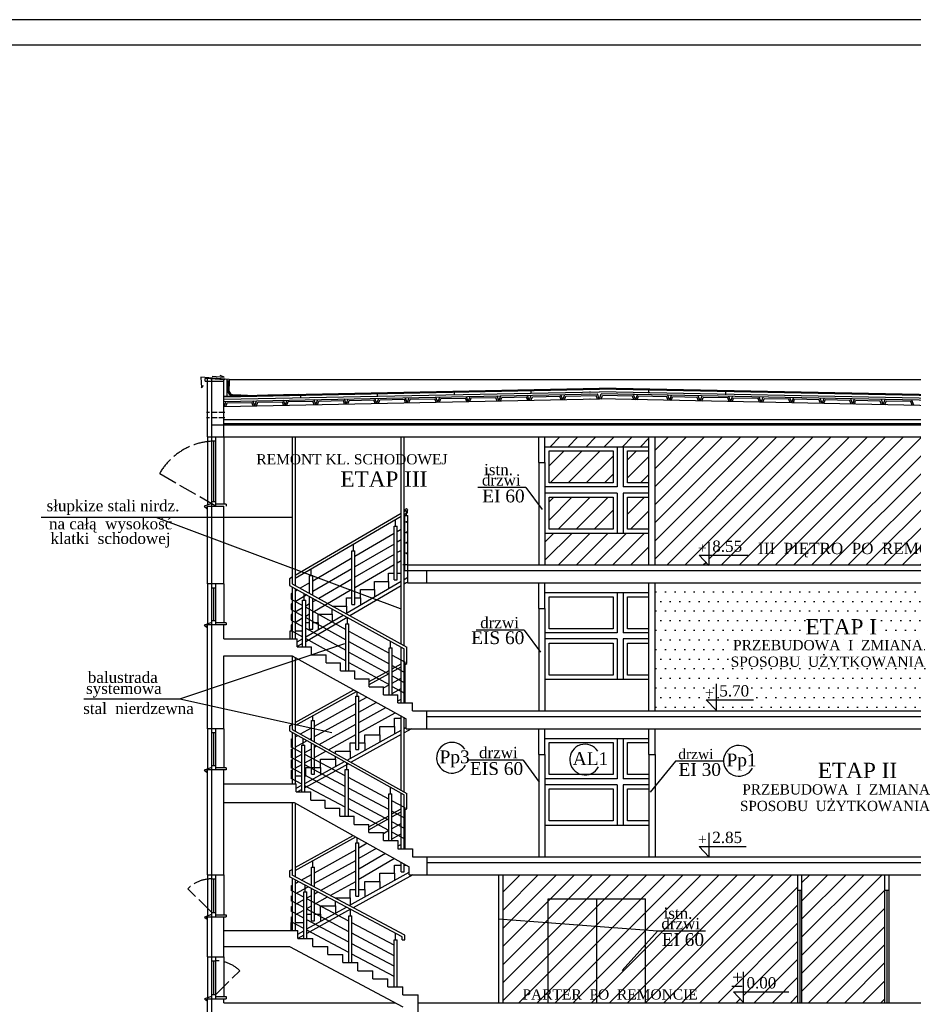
# Model space of a CAD drawing. Extents: x -4334 to 79223, y -1882 to 29514.
# Tile 59 of 60: x 51478 to 53223, y 15455 to 17378. Entities that reach past the tile are written whole.
import ezdxf

# ---------------------------------------------------------------- set-up
doc = ezdxf.new("R2010")
doc.units = 0
doc.header["$MEASUREMENT"] = 0
doc.linetypes.add('ACAD_ISO02W100', pattern=[15, 12, -3])
for name, color, linetype in [('CIENKIE', 251, 'CONTINUOUS'), ('NAPIS', 251, 'CONTINUOUS'), ('PRZERYW', 251, 'ACAD_ISO02W100'), ('SCIANY', 251, 'CONTINUOUS'), ('urzadzenia', 251, 'CONTINUOUS')]:
    doc.layers.add(name, color=color, linetype=linetype)
doc.styles.add('NEWROMAN', font='TIMES.TTF')
pattern_1 = [(45, (19517.996, 14554.861), (-17.67767, 17.67767), [])]

msp = doc.modelspace()

# ---------------------------------------------------------------- hatches: boundary and pattern name
at = {"layer": 'urzadzenia', "ltscale": 3}
h = msp.add_hatch(dxfattribs=at)
h.set_pattern_fill('ANSI31', color=256, scale=200, style=0)
h.set_pattern_definition(pattern_1)
h.paths.add_polyline_path([(52636.59, 16473.12), (52636.59, 16535.62), (52511.59, 16535.62), (52511.59, 16473.12)])
h.paths.add_polyline_path([(52511.59, 16445.12), (52511.59, 16382.62), (52636.59, 16382.62), (52636.59, 16445.12)])
h.paths.add_polyline_path([(52706.59, 16445.12), (52664.59, 16445.12), (52664.59, 16382.62), (52706.59, 16382.62)])
h.paths.add_polyline_path([(52706.59, 16535.62), (52664.59, 16535.62), (52664.59, 16473.12), (52706.59, 16473.12)])
h.paths.add_polyline_path([(52503.59, 16562.62), (52503.59, 16543.62), (52706.59, 16543.62), (52706.59, 16562.62)])
h.paths.add_polyline_path([(52503.59, 16374.62), (52503.59, 16312.62), (52706.59, 16312.62), (52706.59, 16374.62)])
h = msp.add_hatch(dxfattribs=at)
h.set_pattern_fill('ANSI31', color=256, scale=200, style=0)
h.set_pattern_definition(pattern_1)
h.paths.add_polyline_path([(52718.59, 16562.62), (52718.59, 16312.62), (52822.72, 16312.62), (52804.82, 16331.6), (52823.91, 16331.6), (52823.91, 16312.62), (53343.59, 16312.62), (53343.59, 16387.62), (53339.59, 16387.62), (53339.59, 16391.62), (53343.59, 16391.62), (53343.59, 16562.62)])
h.paths.add_polyline_path([(52913.84, 16321.22), (53332.2, 16321.22), (53332.2, 16362.86), (52913.84, 16362.86)], flags=24)
h.paths.add_polyline_path([(52799.01, 16331.73), (52822.33, 16331.73), (52822.33, 16355.05), (52799.01, 16355.05)], flags=24)
h.paths.add_polyline_path([(52826.75, 16332.27), (52890.69, 16332.27), (52890.69, 16365.86), (52826.75, 16365.86)], flags=24)
h = msp.add_hatch(dxfattribs=at)
h.set_pattern_fill('DOTS', color=256, scale=300, style=0)
h.set_pattern_definition([(0, (18182.72, 3735.223), (9.375, 18.75), [0, -18.75])])
h.paths.add_polyline_path([(52718.59, 16277.62), (52718.59, 16027.62), (53343.59, 16027.62), (53343.59, 16107.62), (53339.59, 16107.62), (53339.59, 16111.62), (53343.59, 16111.62), (53343.59, 16277.62)])
h.paths.add_polyline_path([(52837.69, 16049.12), (52837.69, 16028.88), (52818.6, 16049.12)], flags=16)
h.paths.add_polyline_path([(53005.79, 16169.38), (53155.38, 16169.38), (53155.38, 16214.41), (53005.79, 16214.41)], flags=24)
h.paths.add_polyline_path([(52812.79, 16049.25), (52836.11, 16049.25), (52836.11, 16072.57), (52812.79, 16072.57)], flags=24)
h.paths.add_polyline_path([(52840.13, 16049.79), (52905.46, 16049.79), (52905.46, 16083.39), (52840.13, 16083.39)], flags=24)
h.paths.add_polyline_path([(52866.26, 16140.47), (53238.22, 16140.47), (53238.22, 16171.16), (52866.26, 16171.16)], flags=24)
h.paths.add_polyline_path([(52846.72, 16107.02), (53227.88, 16107.02), (53227.88, 16144.68), (52846.72, 16144.68)], flags=24)
h = msp.add_hatch(dxfattribs=at)
h.set_pattern_fill('ANSI31', color=256, scale=200, style=0)
h.set_pattern_definition(pattern_1)
h.paths.add_polyline_path([(52510.09, 15660.62), (52700.09, 15660.62), (52700.09, 15599.36), (52723.1, 15597.63), (52700.09, 15571.8), (52700.09, 15457.62), (52997.59, 15457.62), (52997.59, 15707.62), (52421.59, 15707.62), (52421.59, 15620.31), (52510.09, 15613.65)])
h.paths.add_polyline_path([(52871.64, 15478.84), (52890.73, 15478.84), (52890.73, 15458.6)], flags=16)
h.paths.add_polyline_path([(52510.09, 15660.62), (52510.09, 15613.65), (52605.09, 15606.51), (52605.09, 15660.62)], flags=16)
h.paths.add_polyline_path([(52700.09, 15599.36), (52700.09, 15660.62), (52605.09, 15660.62), (52605.09, 15606.51)], flags=16)
h.paths.add_polyline_path([(52605.09, 15457.62), (52700.09, 15457.62), (52700.09, 15599.36), (52605.09, 15606.51)], flags=17)
h.paths.add_polyline_path([(52605.09, 15606.51), (52510.09, 15613.65), (52510.09, 15457.62), (52605.09, 15457.62)])
h.paths.add_polyline_path([(52510.09, 15613.65), (52421.59, 15620.31), (52421.59, 15457.62), (52510.09, 15457.62)])
h.paths.add_polyline_path([(53167.59, 15707.62), (53005.59, 15707.62), (53005.59, 15457.62), (53167.59, 15457.62)])
h.paths.add_polyline_path([(52730.4, 15615.41), (52793.71, 15615.41), (52793.71, 15649.91), (52730.4, 15649.91)], flags=24)
h.paths.add_polyline_path([(52726.15, 15595.14), (52809.74, 15595.14), (52809.74, 15629.64), (52726.15, 15629.64)], flags=24)
h.paths.add_polyline_path([(52707.03, 15561.78), (52798.63, 15561.78), (52798.63, 15599.85), (52707.03, 15599.85)], flags=24)
h.paths.add_polyline_path([(52454.89, 15458.42), (52798.67, 15458.42), (52798.67, 15489.09), (52454.89, 15489.09)], flags=25)
h.paths.add_polyline_path([(52865, 15490.03), (52894.14, 15490.03), (52894.14, 15519.18), (52865, 15519.18)], flags=24)
h.paths.add_polyline_path([(52892.78, 15479.51), (52958.5, 15479.51), (52958.5, 15513.1), (52892.78, 15513.1)], flags=24)

# ---------------------------------------------------------------- linework, layer by layer
at = {"layer": 'CIENKIE', "ltscale": 3}
for p, q in [((54165.08, 17377.53), (49965.08, 17377.53)), ((54115.08, 17327.53), (50365.08, 17327.53)), ((51831.54, 16679.26), (51832.5, 16658.49)), ((51886.54, 16674.84), (51831.54, 16679.26)), ((51878.09, 16673.94), (51839.59, 16677.04)), ((51852.59, 16557.62), (51852.59, 16676.6)), ((51853.59, 16681.55), (51877.2, 16679.23)), ((51877.2, 16679.23), (51868.87, 16682.94)), ((51886.54, 16674.84), (51886.54, 16661.55)), ((53333.63, 16674.29), (51886.54, 16674.29)), ((51832.5, 16658.49), (51836.55, 16663.28)), ((51876.61, 16641.14), (52610.09, 16655.81)), ((51886.54, 16661.55), (51883.98, 16666.43)), ((51884.04, 16659.81), (51884.04, 16651.85)), ((52591.59, 16655.44), (52591.57, 16655.44)), ((53343.57, 16641.14), (52610.09, 16655.81)), ((51876.71, 16636.14), (52610.09, 16650.8)), ((51876.79, 16632.14), (52605.93, 16646.72)), ((51876.98, 16622.14), (52610.09, 16636.8)), ((51908.32, 16643.5), (51892.22, 16643.5)), ((51936.59, 16623.33), (51933.07, 16633.26)), ((51936.59, 16623.33), (51940.39, 16633.41)), ((51996.19, 16624.52), (51992.67, 16634.46)), ((51996.19, 16624.52), (51999.99, 16634.6)), ((52055.79, 16625.72), (52052.27, 16635.65)), ((52055.79, 16625.72), (52059.59, 16635.79)), ((52061.68, 16632.84), (52109.77, 16633.8)), ((52112.23, 16626.85), (52109.77, 16633.8)), ((52115.39, 16626.91), (52111.87, 16636.84)), ((52115.39, 16626.91), (52119.19, 16636.99)), ((52118.62, 16626.97), (52121.28, 16634.03)), ((52121.28, 16634.03), (52169.37, 16634.99)), ((52171.83, 16628.04), (52169.37, 16634.99)), ((52174.99, 16628.1), (52171.47, 16638.03)), ((52174.99, 16628.1), (52178.79, 16638.18)), ((52178.22, 16628.16), (52180.88, 16635.22)), ((52180.88, 16635.22), (52228.97, 16636.18)), ((52231.43, 16629.23), (52228.97, 16636.18)), ((52234.59, 16629.29), (52231.07, 16639.22)), ((52234.59, 16629.29), (52238.39, 16639.37)), ((52237.82, 16629.36), (52240.48, 16636.41)), ((52240.48, 16636.41), (52288.57, 16637.37)), ((52291.03, 16630.42), (52288.57, 16637.37)), ((52294.19, 16630.48), (52290.67, 16640.42)), ((52294.19, 16630.48), (52297.99, 16640.56)), ((52297.42, 16630.55), (52300.08, 16637.6)), ((52300.08, 16637.6), (52348.17, 16638.57)), ((52350.63, 16631.61), (52348.17, 16638.57)), ((52353.79, 16631.68), (52350.27, 16641.61)), ((52353.79, 16631.68), (52357.59, 16641.75)), ((52357.02, 16631.74), (52359.68, 16638.8)), ((52359.68, 16638.8), (52407.77, 16639.76)), ((52410.23, 16632.81), (52407.77, 16639.76)), ((52413.39, 16632.87), (52409.87, 16642.8)), ((52413.39, 16632.87), (52417.19, 16642.95)), ((52416.62, 16632.93), (52419.28, 16639.99)), ((52419.28, 16639.99), (52467.37, 16640.95)), ((52469.83, 16634), (52467.37, 16640.95)), ((52472.99, 16634.06), (52469.47, 16643.99)), ((52472.99, 16634.06), (52476.79, 16644.14)), ((52476.22, 16634.12), (52478.88, 16641.18)), ((52478.88, 16641.18), (52532.65, 16642.25)), ((52535.14, 16635.19), (52532.65, 16642.25)), ((52538.3, 16635.25), (52534.79, 16645.18)), ((52538.3, 16635.25), (52542.11, 16645.33)), ((52541.53, 16635.32), (52544.24, 16642.49)), ((52544.24, 16642.49), (52603.82, 16643.68)), ((52591.59, 16636.43), (52591.19, 16636.44)), ((52591.59, 16646.43), (52591.39, 16646.44)), ((52591.59, 16650.43), (52591.47, 16650.44)), ((52606.4, 16636.38), (52603.82, 16643.68)), ((52609.56, 16636.44), (52605.93, 16646.72)), ((53343.47, 16636.14), (52610.09, 16650.8)), ((52610.09, 16636.8), (52613.6, 16646.73)), ((53343.19, 16622.14), (52610.09, 16636.8)), ((52613.24, 16636.74), (52615.7, 16643.69)), ((53343.39, 16632.14), (52613.6, 16646.73)), ((52674.61, 16642.51), (52615.7, 16643.69)), ((52677.33, 16635.32), (52674.61, 16642.51)), ((52680.57, 16635.25), (52676.76, 16645.33)), ((52680.57, 16635.25), (52684.08, 16645.18)), ((52683.72, 16635.19), (52686.23, 16642.28)), ((52741.29, 16641.18), (52686.23, 16642.28)), ((52743.95, 16634.12), (52741.29, 16641.18)), ((52747.18, 16634.06), (52743.38, 16644.14)), ((52747.18, 16634.06), (52750.7, 16643.99)), ((52750.34, 16634), (52752.8, 16640.95)), ((52800.89, 16639.99), (52752.8, 16640.95)), ((52803.55, 16632.93), (52800.89, 16639.99)), ((52806.78, 16632.87), (52802.98, 16642.95)), ((52806.78, 16632.87), (52810.3, 16642.8)), ((52809.94, 16632.81), (52812.4, 16639.76)), ((52860.49, 16638.8), (52812.4, 16639.76)), ((52863.15, 16631.74), (52860.49, 16638.8)), ((52866.38, 16631.68), (52862.58, 16641.75)), ((52866.38, 16631.68), (52869.9, 16641.61)), ((52869.54, 16631.61), (52872, 16638.57)), ((52920.09, 16637.6), (52872, 16638.57)), ((52922.75, 16630.55), (52920.09, 16637.6)), ((52925.98, 16630.48), (52922.18, 16640.56)), ((52925.98, 16630.48), (52929.5, 16640.42)), ((52929.14, 16630.42), (52931.6, 16637.37)), ((52979.69, 16636.41), (52931.6, 16637.37)), ((52982.35, 16629.36), (52979.69, 16636.41)), ((52985.58, 16629.29), (52981.78, 16639.37)), ((52985.58, 16629.29), (52989.1, 16639.22)), ((52988.74, 16629.23), (52991.2, 16636.18)), ((53039.29, 16635.22), (52991.2, 16636.18)), ((53041.95, 16628.16), (53039.29, 16635.22)), ((53045.18, 16628.1), (53041.38, 16638.18)), ((53045.18, 16628.1), (53048.7, 16638.03)), ((53048.34, 16628.04), (53050.8, 16634.99)), ((53098.89, 16634.03), (53050.8, 16634.99)), ((53101.55, 16626.97), (53098.89, 16634.03)), ((53104.78, 16626.91), (53100.98, 16636.99)), ((53104.78, 16626.91), (53108.3, 16636.84)), ((53107.94, 16626.85), (53110.4, 16633.8)), ((53158.49, 16632.84), (53110.4, 16633.8)), ((53164.38, 16625.72), (53160.58, 16635.79)), ((53164.38, 16625.72), (53167.9, 16635.65)), ((53223.98, 16624.52), (53220.18, 16634.6)), ((51876.98, 16622.14), (51880.79, 16632.22)), ((51880.22, 16622.2), (51882.88, 16629.26)), ((51882.88, 16629.26), (51930.97, 16630.22)), ((51933.43, 16623.27), (51930.97, 16630.22)), ((51939.82, 16623.4), (51942.48, 16630.45)), ((51942.48, 16630.45), (51990.57, 16631.41)), ((51993.03, 16624.46), (51990.57, 16631.41)), ((51999.42, 16624.59), (52002.08, 16631.64)), ((52002.08, 16631.64), (52050.17, 16632.61)), ((52052.63, 16625.65), (52050.17, 16632.61)), ((52059.02, 16625.78), (52061.68, 16632.84)), ((53161.15, 16625.78), (53158.49, 16632.84)), ((53167.54, 16625.65), (53170, 16632.61)), ((53218.09, 16631.64), (53170, 16632.61)), ((53220.75, 16624.59), (53218.09, 16631.64)), ((51852.59, 16586.62), (53367.59, 16586.62)), ((51876.59, 16588.62), (53343.59, 16588.62)), ((51844.59, 16562.62), (51844.59, 16429.54)), ((51852.59, 15992.62), (51852.59, 16557.62)), ((51860.59, 16427.62), (51860.59, 16562.62)), ((51876.59, 16562.62), (51876.59, 16431.62)), ((52009.59, 16562.62), (52009.59, 16275.87)), ((52015.59, 16562.62), (52015.59, 16272.55)), ((52222.59, 16158.06), (52222.59, 16562.62)), ((52228.59, 16154.74), (52228.59, 16562.62)), ((51860.59, 16554.62), (51852.59, 16554.62)), ((51856.59, 16435.62), (51856.59, 16554.62)), ((52491.59, 16512.62), (52491.59, 16312.62)), ((52503.59, 16512.62), (52503.59, 16312.62)), ((52466.48, 16463.94), (52372.6, 16463.94)), ((52466.48, 16463.94), (52498.03, 16420.87)), ((51852.73, 16432.39), (51837.93, 16427.2)), ((51837.93, 16427.2), (51842.86, 16423.05)), ((51842.86, 16423.05), (51843.38, 16426.42)), ((51860.59, 16435.62), (51852.59, 16435.62)), ((51880.59, 16431.62), (51860.59, 16431.62)), ((51880.59, 16431.62), (51880.59, 16427.62)), ((51519.51, 16405.86), (52009.59, 16405.86)), ((51743.16, 16405.86), (52220.96, 16227.78)), ((52229.95, 16409.12), (52235.95, 16409.12)), ((52229.95, 16301.62), (52229.95, 16409.12)), ((52232.95, 16409.12), (52232.95, 16417.63)), ((52235.95, 16312.62), (52235.95, 16409.12)), ((52823.91, 16356.9), (52823.91, 16311.36)), ((52823.91, 16311.36), (52804.82, 16331.6)), ((52804.82, 16331.6), (52900.58, 16331.6)), ((52235.95, 16312.62), (52225.59, 16312.62)), ((52009.59, 16288.49), (52004.59, 16285.57)), ((52198.09, 16296.6), (52208.84, 16296.6)), ((52198.09, 16280.54), (52198.09, 16296.6)), ((52214.84, 16296.6), (52222.59, 16296.6)), ((52229.95, 16301.62), (53367.59, 16301.62)), ((52272.71, 16277.62), (52272.71, 16301.62)), ((51844.59, 16275.62), (51844.59, 16195.62)), ((51860.59, 16195.62), (51860.59, 16275.62)), ((51876.59, 16275.62), (51876.59, 16199.62)), ((52004.59, 16285.57), (52004.59, 16272.76)), ((52004.59, 16272.76), (52228.59, 16148.87)), ((52009.59, 16275.87), (52233.59, 16151.98)), ((52009.59, 16270), (52009.59, 16168.12)), ((52009.59, 16270), (52009.59, 16168.12)), ((52222.59, 16271.69), (52122.66, 16213.33)), ((52170.59, 16264.48), (52170.59, 16280.54)), ((52170.59, 16280.54), (52198.09, 16280.54)), ((52232.74, 16277.62), (52228.59, 16275.19)), ((52235.95, 16277.62), (52232.74, 16277.62)), ((51860.59, 16267.62), (51852.59, 16267.62)), ((51856.59, 16203.62), (51856.59, 16267.62)), ((52007.59, 16256.46), (52007.59, 16245.97)), ((52015.59, 16266.68), (52015.59, 16168.12)), ((52015.59, 16266.68), (52015.59, 16168.12)), ((52033.21, 16244.11), (52033.21, 16256.93)), ((52143.09, 16248.42), (52143.09, 16264.48)), ((52143.09, 16264.48), (52170.59, 16264.48)), ((52007.59, 16245.97), (52030.21, 16233.45)), ((52007.59, 16236.05), (52007.59, 16225.56)), ((52030.21, 16244.11), (52036.21, 16244.11)), ((52030.21, 16152.56), (52030.21, 16244.11)), ((52036.21, 16152.56), (52036.21, 16244.11)), ((52036.21, 16230.14), (52114.59, 16186.79)), ((52088.09, 16232.36), (52115.59, 16232.36)), ((52115.59, 16248.42), (52126.34, 16248.42)), ((52115.59, 16232.36), (52115.59, 16248.42)), ((52132.34, 16248.42), (52143.09, 16248.42)), ((52007.59, 16225.56), (52030.21, 16213.04)), ((52007.59, 16215.64), (52007.59, 16205.15)), ((52117.49, 16210.31), (52036.21, 16162.84)), ((52060.59, 16200.24), (52060.59, 16216.3)), ((52060.59, 16216.3), (52088.09, 16216.3)), ((52088.09, 16216.3), (52088.09, 16226.58)), ((52117.59, 16197.44), (52117.59, 16210.26)), ((52491.59, 16227.62), (52491.59, 16027.62)), ((52503.59, 16227.62), (52503.59, 16027.62)), ((51852.73, 16200.39), (51837.93, 16195.2)), ((51837.93, 16195.2), (51842.86, 16191.05)), ((51842.86, 16191.05), (51843.38, 16194.42)), ((51860.59, 16203.62), (51852.59, 16203.62)), ((51880.59, 16199.62), (51860.59, 16199.62)), ((51880.59, 16199.62), (51880.59, 16195.62)), ((52007.59, 16205.15), (52030.21, 16192.64)), ((52007.59, 16195.23), (52007.59, 16184.74)), ((52036.21, 16209.73), (52114.59, 16166.38)), ((52036.21, 16200.24), (52043.84, 16200.24)), ((52049.84, 16200.24), (52060.59, 16200.24)), ((52114.59, 16197.44), (52120.59, 16197.44)), ((52114.59, 16105.9), (52114.59, 16197.44)), ((52120.59, 16105.9), (52120.59, 16197.44)), ((52005.59, 16168.12), (52005.59, 16184.18)), ((52005.59, 16184.18), (52009.59, 16184.18)), ((52007.59, 16184.74), (52030.21, 16172.23)), ((52015.59, 16184.18), (52030.21, 16184.18)), ((52036.21, 16189.32), (52114.59, 16145.97)), ((52120.59, 16183.47), (52198.96, 16140.12)), ((52463.16, 16185.36), (52369.29, 16185.36)), ((52463.16, 16185.36), (52494.71, 16142.29)), ((51790.13, 16051.49), (52112.65, 16159.37)), ((52030.21, 16159.34), (52019.59, 16153.14)), ((52036.21, 16168.91), (52114.59, 16125.56)), ((52120.59, 16163.06), (52198.96, 16119.71)), ((52201.96, 16150.77), (52201.96, 16163.59)), ((52009.59, 16135.12), (52009.59, 15991.59)), ((52120.59, 16142.65), (52198.96, 16099.3)), ((52198.96, 16059.23), (52198.96, 16150.77)), ((52198.96, 16150.77), (52204.96, 16150.77)), ((52204.96, 16059.23), (52204.96, 16150.77)), ((52204.96, 16136.8), (52230.59, 16122.63)), ((52222.59, 16043.67), (52222.59, 16152.19)), ((52228.59, 16043.67), (52228.59, 16148.87)), ((52233.59, 16119.95), (52233.59, 16151.98)), ((52015.59, 16131.92), (52015.59, 15988.24)), ((52120.59, 16122.24), (52198.96, 16078.89)), ((52204.96, 16116.39), (52230.59, 16102.22)), ((52230.59, 16043.67), (52230.59, 16122.63)), ((52204.96, 16095.98), (52230.59, 16081.81)), ((52204.96, 16075.57), (52230.59, 16061.4)), ((52837.69, 16080.2), (52837.69, 16028.88)), ((51602.94, 16051.49), (51790.13, 16051.49)), ((51790.13, 16051.49), (52087.17, 15985.41)), ((52818.6, 16049.12), (52910.71, 16049.12)), ((52837.69, 16028.88), (52818.6, 16049.12)), ((52272.71, 15992.62), (52272.71, 16027.62)), ((52004.59, 15998.78), (52004.59, 15988.65)), ((52209.71, 15997.12), (52209.71, 16013.12)), ((52209.71, 16013.12), (52222.59, 16013.12)), ((52222.59, 15872.73), (52222.59, 16017.43)), ((52228.59, 15869.39), (52228.59, 16014.11)), ((52228.59, 16013.12), (52230.38, 16013.12)), ((52272.71, 16016.62), (53367.59, 16016.62)), ((51844.59, 15992.62), (51844.59, 15912.62)), ((51852.59, 15385.62), (51852.59, 15992.62)), ((51860.59, 15984.62), (51852.59, 15984.62)), ((51856.59, 15920.62), (51856.59, 15984.62)), ((51860.59, 15912.62), (51860.59, 15992.62)), ((51876.59, 15992.62), (51876.59, 15916.62)), ((52004.59, 15988.65), (52228.59, 15863.66)), ((52009.59, 15991.59), (52233.59, 15866.6)), ((52009.59, 15985.86), (52009.59, 15885.12)), ((52015.59, 15982.51), (52015.59, 15885.12)), ((52222.59, 15981.39), (52124.88, 15927.25)), ((52151.96, 15965.12), (52151.96, 15981.12)), ((52151.96, 15981.12), (52180.84, 15981.12)), ((52180.84, 15997.12), (52209.71, 15997.12)), ((52180.84, 15981.12), (52180.84, 15997.12)), ((52242.85, 15992.62), (52228.59, 15984.71)), ((52007.59, 15972.55), (52007.59, 15957.11)), ((52028.46, 15960.83), (52034.46, 15960.83)), ((52028.46, 15869.29), (52028.46, 15960.83)), ((52031.46, 15960.83), (52031.46, 15973.65)), ((52034.46, 15869.29), (52034.46, 15960.83)), ((52123.09, 15965.12), (52133.84, 15965.12)), ((52123.09, 15949.12), (52123.09, 15965.12)), ((52139.84, 15965.12), (52151.96, 15965.12)), ((52028.46, 15945.98), (52007.59, 15957.11)), ((52007.59, 15952.14), (52007.59, 15936.71)), ((52113.59, 15900.58), (52034.46, 15942.78)), ((52094.21, 15949.12), (52123.09, 15949.12)), ((52094.21, 15944.37), (52094.21, 15949.12)), ((52491.59, 15942.62), (52491.59, 15742.62)), ((52503.59, 15942.62), (52503.59, 15742.62)), ((52706.59, 15942.62), (52706.59, 15742.62)), ((52718.59, 15942.62), (52718.59, 15742.62)), ((52028.46, 15925.57), (52007.59, 15936.71)), ((52007.59, 15931.73), (52007.59, 15916.3)), ((52119.73, 15924.4), (52034.46, 15877.15)), ((52113.59, 15880.17), (52034.46, 15922.37)), ((52065.34, 15917.12), (52065.34, 15933.12)), ((52065.34, 15933.12), (52094.21, 15933.12)), ((52094.21, 15933.12), (52094.21, 15938.64)), ((52116.59, 15913.33), (52116.59, 15926.15)), ((52460.8, 15931.61), (52354.35, 15931.61)), ((52460.8, 15931.61), (52492.35, 15888.54)), ((52758.63, 15929.67), (52708.85, 15869.22)), ((52852.35, 15929.67), (52758.63, 15929.67)), ((51852.73, 15917.39), (51837.93, 15912.2)), ((51837.93, 15912.2), (51842.86, 15908.05)), ((51842.86, 15908.05), (51843.38, 15911.42)), ((51860.59, 15920.62), (51852.59, 15920.62)), ((51880.59, 15916.62), (51880.59, 15912.62)), ((52028.46, 15905.16), (52007.59, 15916.3)), ((52007.59, 15911.32), (52007.59, 15895.89)), ((52036.46, 15917.12), (52065.34, 15917.12)), ((52036.46, 15901.12), (52036.46, 15917.12)), ((52113.59, 15913.33), (52119.59, 15913.33)), ((52113.59, 15821.79), (52113.59, 15913.33)), ((52119.59, 15821.79), (52119.59, 15913.33)), ((52007.59, 15901.12), (52009.59, 15901.12)), ((52028.46, 15884.75), (52007.59, 15895.89)), ((52015.59, 15901.12), (52028.46, 15901.12)), ((52113.59, 15859.76), (52034.46, 15901.96)), ((52034.46, 15901.12), (52036.46, 15901.12)), ((52198.71, 15855.18), (52119.59, 15897.38)), ((52028.46, 15873.82), (52020.28, 15869.29)), ((52113.59, 15839.35), (52034.46, 15881.55)), ((52198.71, 15834.77), (52119.59, 15876.97)), ((52198.71, 15774.29), (52198.71, 15865.83)), ((52198.71, 15865.83), (52204.71, 15865.83)), ((52201.71, 15865.83), (52201.71, 15878.66)), ((52204.71, 15774.29), (52204.71, 15865.83)), ((52222.59, 15758.46), (52222.59, 15867.01)), ((52009.59, 15848.62), (52009.59, 15706.79)), ((52015.59, 15847.5), (52015.59, 15703.59)), ((52198.71, 15814.36), (52119.59, 15856.56)), ((52230.59, 15838.18), (52204.71, 15851.98)), ((52228.59, 15758.46), (52228.59, 15863.66)), ((52198.71, 15793.95), (52119.59, 15836.15)), ((52230.59, 15817.77), (52204.71, 15831.57)), ((52230.59, 15758.46), (52230.59, 15838.18)), ((52230.59, 15797.36), (52204.71, 15811.16)), ((52230.59, 15776.95), (52204.71, 15790.75)), ((52823.91, 15789.79), (52823.91, 15742.62)), ((52823.91, 15742.62), (52804.82, 15762.86)), ((52804.82, 15762.86), (52896.24, 15762.86)), ((52272.96, 15742.62), (52272.96, 15707.62)), ((52272.96, 15731.62), (53367.59, 15731.62)), ((52004.59, 15715.42), (52004.59, 15703.79)), ((52180.84, 15710.62), (52209.71, 15710.62)), ((52180.84, 15694.62), (52180.84, 15710.62)), ((52209.71, 15710.62), (52209.71, 15726.62)), ((52209.71, 15726.62), (52222.55, 15726.62)), ((52228.55, 15726.62), (52232.22, 15726.62)), ((52238.59, 15707.62), (52238.59, 15723.07)), ((51844.59, 15707.62), (51844.59, 15625.62)), ((51852.59, 15699.62), (51860.59, 15699.62)), ((51856.59, 15633.62), (51856.59, 15699.62)), ((51860.59, 15625.62), (51860.59, 15707.62)), ((51876.59, 15707.62), (51876.59, 15629.62)), ((52224.71, 15586.39), (52004.59, 15703.79)), ((52229.71, 15589.39), (52009.59, 15706.79)), ((52009.59, 15701.12), (52009.59, 15598.62)), ((52015.59, 15697.92), (52015.59, 15598.62)), ((52245.56, 15707.62), (52129.06, 15643.07)), ((52151.96, 15694.62), (52180.84, 15694.62)), ((52151.96, 15678.62), (52151.96, 15694.62)), ((52413.59, 15457.62), (52413.59, 15707.62)), ((52421.59, 15457.62), (52421.59, 15707.62)), ((52997.59, 15457.62), (52997.59, 15707.62)), ((53005.59, 15457.62), (53005.59, 15707.62)), ((53167.59, 15457.62), (53167.59, 15707.62)), ((53175.59, 15457.62), (53175.59, 15707.62)), ((52007.59, 15686.05), (52007.59, 15677.11)), ((52032.46, 15663.85), (52007.59, 15677.11)), ((52032.46, 15674.5), (52038.46, 15674.5)), ((52032.46, 15582.96), (52032.46, 15674.5)), ((52035.46, 15674.5), (52035.46, 15687.32)), ((52038.46, 15582.96), (52038.46, 15674.5)), ((52123.09, 15678.62), (52133.84, 15678.62)), ((52123.09, 15662.62), (52123.09, 15678.62)), ((52139.84, 15678.62), (52151.96, 15678.62)), ((52997.59, 15677.62), (53005.59, 15677.62)), ((53001.59, 15677.62), (53001.59, 15457.62)), ((53167.59, 15677.62), (53175.59, 15677.62)), ((53171.59, 15677.62), (53171.59, 15457.62)), ((52007.59, 15665.64), (52007.59, 15656.7)), ((52032.46, 15643.44), (52007.59, 15656.7)), ((52120.59, 15616.84), (52038.46, 15660.65)), ((52094.21, 15662.62), (52123.09, 15662.62)), ((52094.21, 15661.66), (52094.21, 15662.62)), ((52094.21, 15646.62), (52094.21, 15655.99)), ((51852.59, 15633.62), (51860.59, 15633.62)), ((52007.59, 15645.23), (52007.59, 15636.29)), ((52032.46, 15623.03), (52007.59, 15636.29)), ((52120.59, 15596.44), (52038.46, 15640.24)), ((52123.85, 15640.18), (52038.46, 15592.86)), ((52065.34, 15646.62), (52094.21, 15646.62)), ((52065.34, 15630.62), (52065.34, 15646.62)), ((52123.59, 15627.5), (52123.59, 15640.32)), ((51852.38, 15630.13), (51838.83, 15625.05)), ((51838.83, 15625.05), (51842.5, 15621.39)), ((51842.5, 15621.39), (51843.06, 15624.49)), ((51860.59, 15629.62), (51880.59, 15629.62)), ((51880.59, 15629.62), (51880.59, 15625.62)), ((52007.59, 15624.82), (52007.59, 15615.88)), ((52032.46, 15602.62), (52007.59, 15615.88)), ((52007.59, 15598.62), (52007.59, 15614.62)), ((52007.59, 15614.62), (52009.59, 15614.62)), ((52015.59, 15614.62), (52032.46, 15614.62)), ((52038.46, 15630.62), (52047.21, 15630.62)), ((52120.59, 15576.03), (52038.46, 15619.83)), ((52053.21, 15630.62), (52065.34, 15630.62)), ((52120.59, 15535.96), (52120.59, 15627.5)), ((52120.59, 15627.5), (52126.59, 15627.5)), ((52126.59, 15535.96), (52126.59, 15627.5)), ((52723.1, 15597.63), (52412.74, 15620.98)), ((52120.59, 15555.62), (52038.46, 15599.42)), ((52208.71, 15569.84), (52126.59, 15613.64)), ((52723.1, 15597.63), (52654.31, 15520.42)), ((52816.98, 15597.63), (52723.1, 15597.63)), ((52032.46, 15589.54), (52020.59, 15582.96)), ((52208.71, 15549.43), (52126.59, 15593.24)), ((52208.71, 15580.5), (52214.71, 15580.5)), ((52208.71, 15488.95), (52208.71, 15580.5)), ((52211.71, 15580.5), (52211.71, 15593.32)), ((52214.71, 15488.95), (52214.71, 15580.5)), ((52224.71, 15580.5), (52224.71, 15586.39)), ((52224.71, 15580.5), (52229.71, 15580.5)), ((52229.71, 15580.5), (52229.71, 15589.39)), ((52208.71, 15529.03), (52126.59, 15572.83)), ((51844.59, 15547.62), (51844.59, 15465.62)), ((51852.59, 15539.62), (51860.59, 15539.62)), ((51856.59, 15473.62), (51856.59, 15539.62)), ((51860.59, 15465.62), (51860.59, 15547.62)), ((51876.59, 15547.62), (51876.59, 15469.62)), ((52208.71, 15508.62), (52126.59, 15552.42)), ((52890.73, 15518.19), (52890.73, 15458.6)), ((51852.38, 15470.13), (51838.83, 15465.05)), ((51838.83, 15465.05), (51842.5, 15461.39)), ((51842.5, 15461.39), (51843.06, 15464.49)), ((51852.59, 15473.62), (51860.59, 15473.62)), ((51860.59, 15469.62), (51880.59, 15469.62)), ((51880.59, 15469.62), (51880.59, 15465.62)), ((52871.64, 15478.84), (52980.21, 15478.84)), ((52890.73, 15458.6), (52871.64, 15478.84))]:
    msp.add_line(p, q, dxfattribs=at)
for centre, radius in [((52232.79, 16420.12), 2.5), ((52232.95, 16396.72), 1), ((52232.95, 16376.31), 1), ((52232.95, 16355.9), 1), ((52232.95, 16335.49), 1)]:
    msp.add_circle(centre, radius, dxfattribs=at)
for centre, radius, start, end in [((51893.06, 16652.5), 9.04, 175.88893, 264.70739), ((52321.86, 15936.18), 30, 33.61987, 331.66151), ((52581.97, 15932.65), 30, 33.61987, 331.66151), ((52882.35, 15930.12), 30, 33.61987, 331.66151)]:
    msp.add_arc(centre, radius, start, end, dxfattribs=at)
at = {"layer": 'NAPIS', "ltscale": 3}
msp.add_line((52868.81, 15489.78), (52888.66, 15489.78), dxfattribs=at)
at = {"layer": 'PRZERYW'}
for p, q in [((51878.39, 16610.23), (51842.15, 16610.23)), ((51878.39, 16600.23), (51842.15, 16600.23)), ((51876.59, 16587.62), (53343.59, 16587.62))]:
    msp.add_line(p, q, dxfattribs=at)
at = {"layer": 'PRZERYW', "ltscale": 3}
for p, q in [((51860.59, 16427.62), (51750.6, 16491.12)), ((51852.59, 15633.62), (51805.92, 15680.29)), ((51860.59, 15473.62), (51907.25, 15520.29))]:
    msp.add_line(p, q, dxfattribs=at)
for centre, radius, start, end in [((51860.59, 16427.62), 127, 93.61157, 150), ((51852.59, 15633.62), 66, 90, 135), ((51860.59, 15473.62), 66, 45, 90)]:
    msp.add_arc(centre, radius, start, end, dxfattribs=at)
at = {"layer": 'SCIANY', "ltscale": 3}
for p, q in [((51839.59, 16671.6), (51839.59, 16677.04)), ((51844.59, 16562.62), (51844.59, 16676.6)), ((51876.59, 16562.62), (51876.59, 16676.6)), ((51839.59, 16671.6), (51876.59, 16671.6)), ((51909.62, 16643.7), (52610.09, 16657.71)), ((52476.59, 16648.13), (52476.59, 16653.14)), ((53310.55, 16643.7), (52610.09, 16657.71)), ((52706.59, 16648.13), (52706.59, 16653.14)), ((51962.31, 16644.85), (52022.94, 16646.06)), ((52026.59, 16639.13), (52026.59, 16644.14)), ((52176.59, 16642.13), (52176.59, 16647.14)), ((52326.59, 16645.13), (52326.59, 16650.14)), ((52856.59, 16645.13), (52856.59, 16650.14)), ((53220.86, 16644.85), (53160.23, 16646.06)), ((51844.59, 16562.62), (53375.59, 16562.62)), ((52491.59, 16512.62), (52491.59, 16562.62)), ((52503.59, 16512.62), (52503.59, 16562.62)), ((52706.59, 16312.62), (52706.59, 16562.62)), ((52718.59, 16312.62), (52718.59, 16562.62)), ((52491.59, 16512.62), (52503.59, 16512.62)), ((51844.59, 16427.62), (51876.59, 16427.62)), ((51844.59, 16275.62), (51844.59, 16427.62)), ((51876.59, 16275.62), (51876.59, 16427.62)), ((52235.95, 16277.62), (52235.95, 16312.62)), ((52235.95, 16312.62), (53343.59, 16312.62)), ((51876.59, 16275.62), (51844.59, 16275.62)), ((52235.95, 16277.62), (53375.59, 16277.62)), ((52491.59, 16227.62), (52491.59, 16277.62)), ((52503.59, 16227.62), (52503.59, 16277.62)), ((52706.59, 16027.62), (52706.59, 16277.62)), ((52718.59, 16027.62), (52718.59, 16277.62)), ((52491.59, 16227.62), (52503.59, 16227.62)), ((51880.59, 16195.62), (51844.59, 16195.62)), ((51844.59, 15992.62), (51844.59, 16195.62)), ((51876.59, 16168.12), (51876.59, 16195.62)), ((51876.59, 16168.12), (52019.59, 16168.12)), ((52019.59, 16152.56), (52019.59, 16168.12)), ((52019.59, 16152.56), (52047.71, 16152.56)), ((52047.71, 16137.01), (52047.71, 16152.56)), ((51876.59, 16135.12), (52009.8, 16135.12)), ((51876.59, 15992.62), (51876.59, 16135.12)), ((52009.8, 16135.12), (52232.19, 16012.12)), ((52047.71, 16137.01), (52075.84, 16137.01)), ((52075.84, 16121.45), (52075.84, 16137.01)), ((52075.84, 16121.45), (52103.96, 16121.45)), ((52103.96, 16105.9), (52103.96, 16121.45)), ((52103.96, 16105.9), (52132.09, 16105.9)), ((52132.09, 16090.34), (52132.09, 16105.9)), ((52132.09, 16090.34), (52160.21, 16090.34)), ((52160.21, 16074.78), (52160.21, 16090.34)), ((52160.21, 16074.78), (52188.34, 16074.78)), ((52188.34, 16059.23), (52188.34, 16074.78)), ((52188.34, 16059.23), (52216.46, 16059.23)), ((52216.46, 16043.67), (52216.46, 16059.23)), ((52216.46, 16043.67), (52244.59, 16043.67)), ((52244.59, 16027.62), (52244.59, 16043.67)), ((52244.59, 16027.62), (53343.59, 16027.62)), ((52232.19, 15992.62), (52232.19, 16012.12)), ((51876.59, 15992.62), (51844.59, 15992.62)), ((52232.19, 15992.62), (53375.59, 15992.62)), ((52491.59, 15942.62), (52491.59, 15992.62)), ((52503.59, 15942.62), (52503.59, 15992.62)), ((52706.59, 15942.62), (52706.59, 15992.62)), ((52718.59, 15942.62), (52718.59, 15992.62)), ((52491.59, 15942.62), (52503.59, 15942.62)), ((52706.59, 15942.62), (52718.59, 15942.62)), ((51844.59, 15707.62), (51844.59, 15912.62)), ((51880.59, 15912.62), (51844.59, 15912.62)), ((51880.59, 15916.62), (51860.59, 15916.62)), ((51876.59, 15707.62), (51876.59, 15912.62)), ((51876.59, 15885.12), (52017.59, 15885.12)), ((52017.59, 15869.29), (52017.59, 15885.12)), ((52017.59, 15869.29), (52045.96, 15869.29)), ((52045.96, 15853.45), (52045.96, 15869.29)), ((51876.59, 15848.62), (52013.58, 15848.62)), ((52013.58, 15848.62), (52238.59, 15723.07)), ((52045.96, 15853.45), (52074.34, 15853.45)), ((52074.34, 15837.62), (52074.34, 15853.45)), ((52074.34, 15837.62), (52102.71, 15837.62)), ((52102.71, 15821.79), (52102.71, 15837.62)), ((52102.71, 15821.79), (52131.09, 15821.79)), ((52131.09, 15805.96), (52131.09, 15821.79)), ((52131.09, 15805.96), (52159.46, 15805.96)), ((52159.46, 15790.12), (52159.46, 15805.96)), ((52159.46, 15790.12), (52187.84, 15790.12)), ((52187.84, 15774.29), (52187.84, 15790.12)), ((52187.84, 15774.29), (52216.21, 15774.29)), ((52216.21, 15774.29), (52216.21, 15758.46)), ((52216.21, 15758.46), (52244.59, 15758.46)), ((52244.59, 15758.46), (52244.59, 15742.62)), ((52244.59, 15742.62), (53343.59, 15742.62)), ((51844.59, 15707.62), (51876.59, 15707.62)), ((52238.59, 15707.62), (53367.59, 15707.62)), ((51844.59, 15547.62), (51844.59, 15625.62)), ((51844.59, 15625.62), (51880.59, 15625.62)), ((51876.59, 15547.62), (51876.59, 15625.62)), ((51876.59, 15598.62), (52020.59, 15598.62)), ((52020.59, 15582.96), (52020.59, 15598.62)), ((52020.59, 15582.96), (52049.96, 15582.96)), ((52049.96, 15567.29), (52049.96, 15582.96)), ((51876.59, 15567.62), (52004.72, 15567.62)), ((52004.72, 15567.62), (52226.21, 15449.49)), ((52049.96, 15567.29), (52079.34, 15567.29)), ((52079.34, 15551.62), (52079.34, 15567.29)), ((51844.59, 15547.62), (51876.59, 15547.62)), ((52079.34, 15551.62), (52108.71, 15551.62)), ((52108.71, 15535.96), (52108.71, 15551.62)), ((52108.71, 15535.96), (52138.09, 15535.96)), ((52138.09, 15520.29), (52138.09, 15535.96)), ((52138.09, 15520.29), (52167.46, 15520.29)), ((52167.46, 15504.62), (52167.46, 15520.29)), ((52167.46, 15504.62), (52196.84, 15504.62)), ((52196.84, 15488.95), (52196.84, 15504.62)), ((52196.84, 15488.95), (52226.21, 15488.95)), ((52226.21, 15473.29), (52226.21, 15488.95)), ((51844.59, 15465.62), (51880.59, 15465.62)), ((51844.59, 15410.04), (51844.59, 15465.62)), ((51876.59, 15457.62), (51876.59, 15465.62)), ((52226.21, 15473.29), (52255.59, 15473.29)), ((52255.59, 15427.62), (52255.59, 15473.29)), ((51876.59, 15457.62), (52210.96, 15457.62)), ((52255.59, 15457.62), (53415.59, 15457.62))]:
    msp.add_line(p, q, dxfattribs=at)
at = {"layer": 'urzadzenia', "ltscale": 3}
for p, q in [((51883.09, 16641.77), (51883.09, 16673.94)), ((51883.92, 16672.51), (51883.92, 16666.29)), ((51884.92, 16672.7), (51884.92, 16666.49)), ((51876.59, 16642.14), (52610.09, 16656.81)), ((51876.59, 16641.64), (52610.09, 16656.31)), ((51883.92, 16666.29), (51884.9, 16663.89)), ((51884.9, 16663.89), (51884.9, 16654.13)), ((51884.92, 16666.49), (51885.9, 16664.09)), ((51885.9, 16664.09), (51885.9, 16653.23)), ((53343.59, 16642.14), (52610.09, 16656.81)), ((53343.59, 16641.64), (52610.09, 16656.31)), ((51893.39, 16644.2), (51908.99, 16644.2)), ((51895.29, 16644.86), (51908.99, 16644.86)), ((51908.99, 16644.86), (51910.84, 16644.2)), ((51908.99, 16644.2), (51909.72, 16643.62)), ((51910.84, 16644.2), (51922.74, 16644.42)), ((52503.59, 16543.62), (52706.59, 16543.62)), ((52644.59, 16543.62), (52644.59, 16465.12)), ((52656.59, 16543.62), (52656.59, 16465.12)), ((52511.59, 16535.62), (52636.59, 16535.62)), ((52511.59, 16473.12), (52511.59, 16535.62)), ((52636.59, 16535.62), (52636.59, 16473.12)), ((52664.59, 16473.12), (52664.59, 16535.62)), ((52664.59, 16535.62), (52706.59, 16535.62)), ((52644.59, 16465.12), (52503.59, 16465.12)), ((52636.59, 16473.12), (52511.59, 16473.12)), ((52706.59, 16465.12), (52656.59, 16465.12)), ((52706.59, 16473.12), (52664.59, 16473.12)), ((52644.59, 16453.12), (52503.59, 16453.12)), ((52511.59, 16445.12), (52636.59, 16445.12)), ((52511.59, 16382.62), (52511.59, 16445.12)), ((52636.59, 16445.12), (52636.59, 16382.62)), ((52644.59, 16453.12), (52644.59, 16374.62)), ((52656.59, 16453.12), (52656.59, 16374.62)), ((52706.59, 16453.12), (52656.59, 16453.12)), ((52664.59, 16382.62), (52664.59, 16445.12)), ((52664.59, 16445.12), (52706.59, 16445.12)), ((52222.59, 16412.88), (52015.59, 16291.99)), ((52222.59, 16407.09), (52015.59, 16286.2)), ((52230.29, 16417.38), (52228.59, 16416.38)), ((52235.29, 16414.51), (52228.59, 16410.59)), ((52230.29, 16417.38), (52230.29, 16420.12)), ((52235.29, 16414.51), (52235.29, 16420.12)), ((52208.84, 16388.14), (52214.84, 16388.14)), ((52208.84, 16283.6), (52208.84, 16388.14)), ((52211.84, 16388.14), (52211.84, 16400.97)), ((52214.84, 16283.6), (52214.84, 16388.14)), ((52232.83, 16397.62), (52235.83, 16397.62)), ((52208.84, 16373.99), (52132.34, 16329.31)), ((52222.59, 16382.02), (52214.84, 16377.49)), ((52503.59, 16374.62), (52706.59, 16374.62)), ((52636.59, 16382.62), (52511.59, 16382.62)), ((52706.59, 16382.62), (52664.59, 16382.62)), ((52129.34, 16339.96), (52129.34, 16352.79)), ((52208.84, 16353.58), (52132.34, 16308.9)), ((52222.59, 16361.61), (52214.84, 16357.08)), ((52126.34, 16325.81), (52049.84, 16281.13)), ((52126.34, 16339.96), (52132.34, 16339.96)), ((52126.34, 16235.42), (52126.34, 16339.96)), ((52132.34, 16235.42), (52132.34, 16339.96)), ((52208.84, 16333.17), (52132.34, 16288.49)), ((52222.59, 16341.2), (52214.84, 16336.67)), ((52208.84, 16312.76), (52132.34, 16268.08)), ((52222.59, 16320.79), (52214.84, 16316.26)), ((52043.84, 16291.78), (52049.84, 16291.78)), ((52043.84, 16256.93), (52043.84, 16291.78)), ((52046.84, 16291.78), (52046.84, 16304.61)), ((52126.34, 16305.4), (52049.84, 16260.72)), ((52049.84, 16253.61), (52049.84, 16291.78)), ((52228.59, 16284.41), (52235.95, 16288.71)), ((52043.84, 16277.63), (52025.63, 16267)), ((52126.34, 16284.99), (52061.53, 16247.14)), ((52114.55, 16217.82), (52222.59, 16280.91)), ((52198.09, 16280.54), (52198.09, 16266.6)), ((52208.84, 16283.6), (52214.84, 16283.6)), ((52009.59, 16257.62), (52007.59, 16256.46)), ((52020.47, 16263.98), (52015.59, 16261.13)), ((52038.42, 16254.05), (52015.59, 16240.72)), ((52043.84, 16257.22), (52043.58, 16257.07)), ((52043.84, 16187.24), (52043.84, 16251.05)), ((52126.34, 16264.58), (52049.84, 16219.9)), ((52170.59, 16264.48), (52170.59, 16250.54)), ((52503.59, 16258.62), (52706.59, 16258.62)), ((52511.59, 16188.12), (52511.59, 16250.62)), ((52511.59, 16250.62), (52636.59, 16250.62)), ((52636.59, 16250.62), (52636.59, 16188.12)), ((52644.59, 16258.62), (52644.59, 16180.12)), ((52656.59, 16258.62), (52656.59, 16180.12)), ((52664.59, 16250.62), (52706.59, 16250.62)), ((52664.59, 16188.12), (52664.59, 16250.62)), ((52009.59, 16237.21), (52007.59, 16236.05)), ((52043.84, 16236.81), (52036.21, 16232.35)), ((52049.84, 16187.24), (52049.84, 16247.74)), ((52056.36, 16244.12), (52049.84, 16240.31)), ((52115.59, 16232.36), (52115.59, 16218.42)), ((52126.34, 16235.42), (52132.34, 16235.42)), ((52143.09, 16248.42), (52143.09, 16234.48)), ((52009.59, 16216.81), (52007.59, 16215.64)), ((52030.21, 16228.85), (52015.59, 16220.31)), ((52043.84, 16216.4), (52036.21, 16211.94)), ((52036.21, 16172.07), (52109.38, 16214.8)), ((52088.09, 16216.3), (52088.09, 16202.36)), ((52009.59, 16196.4), (52007.59, 16195.23)), ((52030.21, 16208.44), (52015.59, 16199.9)), ((52060.59, 16200.24), (52060.59, 16186.3)), ((52043.84, 16187.24), (52049.84, 16187.24)), ((52644.59, 16180.12), (52503.59, 16180.12)), ((52636.59, 16188.12), (52511.59, 16188.12)), ((52706.59, 16180.12), (52656.59, 16180.12)), ((52706.59, 16188.12), (52664.59, 16188.12)), ((52019.59, 16162.36), (52030.21, 16168.56)), ((52644.59, 16168.12), (52503.59, 16168.12)), ((52511.59, 16097.62), (52511.59, 16160.12)), ((52511.59, 16160.12), (52636.59, 16160.12)), ((52636.59, 16160.12), (52636.59, 16097.62)), ((52644.59, 16168.12), (52644.59, 16089.62)), ((52706.59, 16168.12), (52656.59, 16168.12)), ((52656.59, 16168.12), (52656.59, 16089.62)), ((52664.59, 16160.12), (52706.59, 16160.12)), ((52664.59, 16097.62), (52664.59, 16160.12)), ((52204.96, 16109.81), (52222.59, 16119.58)), ((52228.59, 16117.18), (52233.59, 16119.95)), ((52160.21, 16085.01), (52198.96, 16106.48)), ((52160.21, 16079.3), (52198.96, 16100.77)), ((52204.96, 16104.09), (52222.59, 16113.86)), ((52228.59, 16095.01), (52230.59, 16096.12)), ((52636.59, 16097.62), (52511.59, 16097.62)), ((52706.59, 16097.62), (52664.59, 16097.62)), ((52188.34, 16072.71), (52198.96, 16078.59)), ((52204.96, 16081.92), (52222.59, 16091.68)), ((52228.59, 16074.6), (52230.59, 16075.71)), ((52503.59, 16089.62), (52706.59, 16089.62)), ((52015.59, 16004.87), (52130.33, 16068.46)), ((52015.59, 15999.16), (52135.49, 16065.6)), ((52133.84, 16056.66), (52139.84, 16056.66)), ((52133.84, 15952.12), (52133.84, 16056.66)), ((52136.84, 16056.66), (52136.84, 16064.86)), ((52139.84, 15952.12), (52139.84, 16056.66)), ((52204.96, 16061.51), (52222.59, 16071.27)), ((52053.21, 15997.83), (52133.84, 16042.51)), ((52139.84, 16045.83), (52155.52, 16054.52)), ((52139.84, 16025.42), (52173.95, 16044.33)), ((52216.46, 16047.47), (52222.59, 16050.86)), ((52228.59, 16054.19), (52230.59, 16055.3)), ((52050.21, 16008.66), (52050.21, 16018.34)), ((52053.21, 15977.42), (52133.84, 16022.1)), ((52139.84, 16005.01), (52192.39, 16034.13)), ((52139.84, 15984.6), (52210.82, 16023.94)), ((52004.59, 15998.78), (52009.59, 16001.55)), ((52047.21, 16008.66), (52053.21, 16008.66)), ((52047.21, 15970.59), (52047.21, 16008.66)), ((52053.21, 15967.24), (52053.21, 16008.66)), ((52062.41, 15962.11), (52133.84, 16001.69)), ((52015.59, 15976.98), (52020.56, 15979.74)), ((52025.71, 15982.59), (52047.21, 15994.51)), ((52080.76, 15951.87), (52133.84, 15981.28)), ((52116.91, 15931.7), (52222.59, 15990.25)), ((52180.84, 15981.12), (52180.84, 15967.12)), ((52209.71, 15997.12), (52209.71, 15983.12)), ((52228.59, 15993.58), (52232.19, 15995.58)), ((52007.59, 15972.55), (52009.59, 15973.66)), ((52015.59, 15956.57), (52038.91, 15969.5)), ((52044.06, 15972.35), (52047.21, 15974.1)), ((52047.21, 15904.12), (52047.21, 15964.87)), ((52053.21, 15904.12), (52053.21, 15961.52)), ((52151.96, 15965.12), (52151.96, 15951.12)), ((52503.59, 15973.62), (52706.59, 15973.62)), ((52511.59, 15903.12), (52511.59, 15965.62)), ((52511.59, 15965.62), (52636.59, 15965.62)), ((52636.59, 15965.62), (52636.59, 15903.12)), ((52644.59, 15973.62), (52644.59, 15895.12)), ((52656.59, 15973.62), (52656.59, 15895.12)), ((52664.59, 15903.12), (52664.59, 15965.62)), ((52664.59, 15965.62), (52706.59, 15965.62)), ((52007.59, 15952.14), (52009.59, 15953.25)), ((52015.59, 15936.16), (52028.46, 15943.3)), ((52034.46, 15946.62), (52047.21, 15953.69)), ((52053.21, 15957.01), (52057.26, 15959.26)), ((52053.21, 15936.6), (52075.61, 15949.02)), ((52123.09, 15949.12), (52123.09, 15935.12)), ((52133.84, 15952.12), (52139.84, 15952.12)), ((52007.59, 15931.73), (52009.59, 15932.84)), ((52015.59, 15915.75), (52028.46, 15922.89)), ((52034.46, 15926.21), (52047.21, 15933.28)), ((52034.46, 15886.01), (52111.76, 15928.85)), ((52094.21, 15933.12), (52094.21, 15919.12)), ((52007.59, 15911.32), (52009.59, 15912.43)), ((52047.21, 15904.12), (52053.21, 15904.12)), ((52065.34, 15917.12), (52065.34, 15903.12)), ((52636.59, 15903.12), (52511.59, 15903.12)), ((52706.59, 15903.12), (52664.59, 15903.12)), ((52644.59, 15895.12), (52503.59, 15895.12)), ((52706.59, 15895.12), (52656.59, 15895.12)), ((52017.59, 15876.66), (52028.46, 15882.69)), ((52233.59, 15836.6), (52233.59, 15866.6)), ((52644.59, 15883.12), (52503.59, 15883.12)), ((52511.59, 15812.62), (52511.59, 15875.12)), ((52511.59, 15875.12), (52636.59, 15875.12)), ((52636.59, 15875.12), (52636.59, 15812.62)), ((52644.59, 15883.12), (52644.59, 15804.62)), ((52656.59, 15883.12), (52656.59, 15804.62)), ((52706.59, 15883.12), (52656.59, 15883.12)), ((52664.59, 15812.62), (52664.59, 15875.12)), ((52664.59, 15875.12), (52706.59, 15875.12)), ((52204.71, 15826.31), (52222.59, 15836.22)), ((52204.71, 15820.6), (52222.59, 15830.5)), ((52228.59, 15833.83), (52233.59, 15836.6)), ((52159.46, 15801.24), (52198.71, 15822.99)), ((52159.46, 15795.52), (52198.71, 15817.27)), ((52222.59, 15807.84), (52204.71, 15797.4)), ((52230.59, 15812.51), (52228.59, 15811.34)), ((52636.59, 15812.62), (52511.59, 15812.62)), ((52706.59, 15812.62), (52664.59, 15812.62)), ((52198.71, 15793.89), (52187.84, 15787.54)), ((52222.59, 15787.43), (52204.71, 15776.99)), ((52230.59, 15792.1), (52228.59, 15790.93)), ((52503.59, 15804.62), (52706.59, 15804.62)), ((52015.59, 15721.52), (52128.87, 15784.29)), ((52015.59, 15715.8), (52134.01, 15781.42)), ((52133.84, 15665.62), (52133.84, 15770.16)), ((52133.84, 15770.16), (52139.84, 15770.16)), ((52136.84, 15770.16), (52136.84, 15779.84)), ((52139.84, 15665.62), (52139.84, 15770.16)), ((52156.18, 15769.05), (52139.84, 15759.51)), ((52230.59, 15771.69), (52228.59, 15770.52)), ((52053.21, 15711.33), (52133.84, 15756.01)), ((52174.05, 15759.08), (52139.84, 15739.1)), ((52191.92, 15749.11), (52139.84, 15718.69)), ((52222.59, 15767.02), (52216.21, 15763.29)), ((52050.21, 15722.16), (52050.21, 15734.99)), ((52053.21, 15690.92), (52133.84, 15735.6)), ((52209.79, 15739.14), (52139.84, 15698.28)), ((52222.55, 15713.62), (52222.55, 15732.02)), ((52004.59, 15715.42), (52009.59, 15718.19)), ((52047.21, 15686.72), (52047.21, 15722.16)), ((52047.21, 15722.16), (52053.21, 15722.16)), ((52053.21, 15683.52), (52053.21, 15722.16)), ((52065.17, 15677.14), (52133.84, 15715.19)), ((52120.91, 15647.42), (52238.59, 15712.62)), ((52209.71, 15710.62), (52209.71, 15696.62)), ((52222.55, 15713.62), (52228.55, 15713.62)), ((52228.55, 15713.62), (52228.55, 15728.67)), ((52015.59, 15690.48), (52022.43, 15694.27)), ((52027.64, 15697.16), (52047.21, 15708.01)), ((52083.94, 15667.13), (52133.84, 15694.78)), ((52180.84, 15694.62), (52180.84, 15680.62)), ((52007.59, 15686.05), (52009.59, 15687.16)), ((52015.59, 15670.07), (52041.2, 15684.26)), ((52046.41, 15687.15), (52047.21, 15687.6)), ((52047.21, 15617.62), (52047.21, 15681.06)), ((52053.21, 15617.62), (52053.21, 15677.86)), ((52053.21, 15670.51), (52059.96, 15674.25)), ((52151.96, 15678.62), (52151.96, 15664.62)), ((52007.59, 15665.64), (52009.59, 15666.75)), ((52015.59, 15649.66), (52032.46, 15659.01)), ((52038.46, 15662.34), (52047.21, 15667.19)), ((52053.21, 15650.1), (52078.73, 15664.24)), ((52123.09, 15662.62), (52123.09, 15648.62)), ((52133.84, 15665.62), (52139.84, 15665.62)), ((52510.09, 15660.62), (52700.09, 15660.62)), ((52510.09, 15457.62), (52510.09, 15660.62)), ((52605.09, 15457.62), (52605.09, 15660.62)), ((52700.09, 15457.62), (52700.09, 15660.62)), ((52007.59, 15645.23), (52009.59, 15646.34)), ((52015.59, 15629.25), (52032.46, 15638.6)), ((52038.46, 15641.93), (52047.21, 15646.78)), ((52038.46, 15601.73), (52115.7, 15644.53)), ((52094.21, 15646.62), (52094.21, 15632.62)), ((52007.59, 15624.82), (52009.59, 15625.93)), ((52047.21, 15617.62), (52053.21, 15617.62)), ((52065.34, 15630.62), (52065.34, 15616.62)), ((52020.59, 15591.82), (52032.46, 15598.4))]:
    msp.add_line(p, q, dxfattribs=at)
at = {"layer": 'urzadzenia', "ltscale": 15}
msp.add_line((53343.59, 16596.12), (51876.59, 16596.12), dxfattribs=at)
at = {"layer": 'urzadzenia', "ltscale": 3}
for centre, radius, start, end in [((51894.99, 16654.17), 10.09, 179.81816, 279.16218), ((51895.72, 16654.79), 9.94, 188.68529, 272.46441)]:
    msp.add_arc(centre, radius, start, end, dxfattribs=at)

# ---------------------------------------------------------------- texts
at = {"layer": 'NAPIS', "ltscale": 3, "style": 'NEWROMAN'}
for s, height, p in [('REMONT KL. SCHODOWEJ', 20, (51939.79, 16509.15)), ('istn.', 22, (52384.71, 16487.92)), ('ETAP III', 30, (52103.97, 16465.45)), ('drzwi  ', 22, (52380.33, 16467.65)), ('  EI 60', 25, (52362.13, 16434.87)), ('słupkize stali nirdz.', 22, (51530.07, 16417.48)), (' na całą  wysokość', 22, (51526.48, 16382.27)), ('klatki  schodowej', 22, (51537.71, 16353.62)), ('III  PIĘTRO  PO  REMONCIE', 22, (52919.97, 16333.92)), ('drzwi  ', 22, (52377.01, 16189.07)), ('ETAP I', 30, (53012.39, 16176.9)), ('  EIS 60', 25, (52340.51, 16158.12)), ('PRZEBUDOWA  I  ZMIANA ', 20, (52870.89, 16146.05)), ('  SPOSOBU  UŻYTKOWANIA', 20, (52851.15, 16113.76)), ('balustrada  ', 22, (51610.61, 16082.36)), (' systemowa', 22, (51598.92, 16060.78)), ('stal  nierdzewna', 22, (51601.62, 16021.54)), ('Pp3', 25, (52297.75, 15925.45)), ('drzwi  ', 22, (52374.65, 15935.32)), ('AL1', 25, (52557.86, 15921.92)), ('drzwi  ', 20, (52763.85, 15933.38)), ('Pp1', 25, (52858.25, 15919.39)), ('  EIS 60', 25, (52338.25, 15902.54)), ('  EI 30', 25, (52745.65, 15900.6)), ('ETAP II', 30, (53036.61, 15896.32)), ('PRZEBUDOWA  I  ZMIANA ', 20, (52889.07, 15864.31)), ('  SPOSOBU  UŻYTKOWANIA', 20, (52869.34, 15832.02)), ('istn.', 22, (52735.2, 15621.61)), ('drzwi  ', 22, (52730.82, 15601.33)), ('  EI 60', 25, (52712.62, 15568.56)), ('PARTER  PO  REMONCIE', 20, (52459.51, 15463.98))]:
    msp.add_text(s, height=height, dxfattribs=at).set_placement(p)
at = {"layer": 'NAPIS', "style": 'NEWROMAN'}
for s, height, p in [('+', 20, (52802.36, 16335.62)), ('8.55', 22, (52830.39, 16338.31)), ('5.70', 22, (52844.17, 16055.84)), ('+', 20, (52816.15, 16053.14)), ('2.85', 22, (52830.39, 15769.57)), ('+', 20, (52802.36, 15766.88)), ('+', 25, (52869.19, 15494.89)), ('0.00', 22, (52897.21, 15485.55))]:
    msp.add_text(s, height=height, dxfattribs=at).set_placement(p)

doc.saveas('drawing.dxf')
